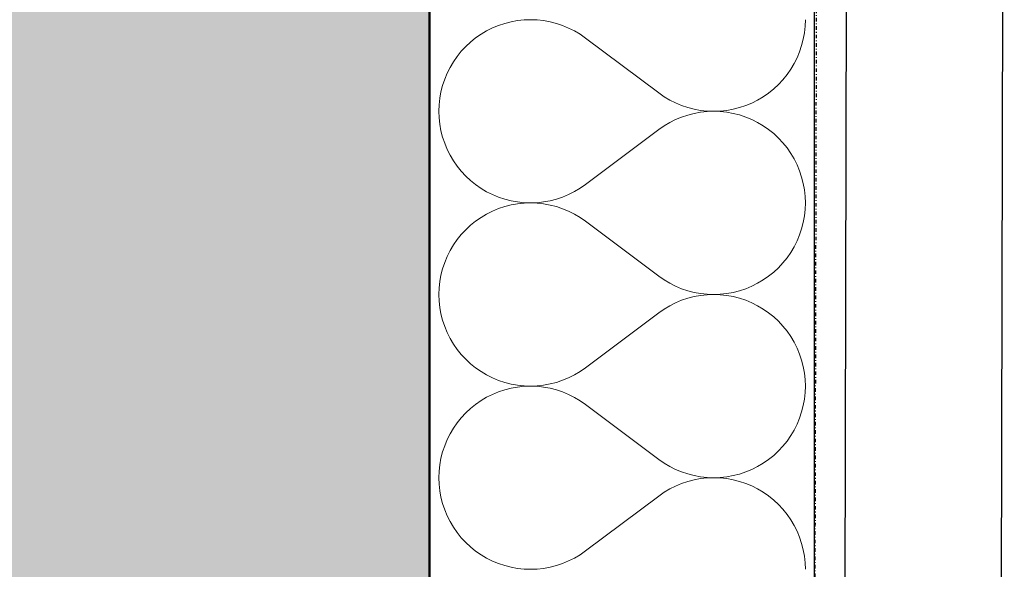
# Model space of a CAD drawing. Header units: millimetres. Extents: x -24674 to 2959, y -2716 to 20653.
# Tile 73 of 161: x -492 to -83, y 686 to 914. Entities that reach past the tile are written whole.
import ezdxf

# ---------------------------------------------------------------- set-up
doc = ezdxf.new("R2010")
doc.units = ezdxf.units.MM
doc.header["$MEASUREMENT"] = 0
doc.linetypes.add('Wipeout_Contour', pattern=[1000, 0, -1000])
doc.linetypes.add('Čerchovaná S', pattern=[3.5, 1.5, -0.85, 0.3, -0.85])
for name, color, linetype in [('9._POHLED ZÁPADNÍ_1_Nové_Konstrukce - krov', 7, 'Continuous'), ('9._POHLED ZÁPADNÍ_1_Nové_Konstrukce - nosné', 7, 'Continuous'), ('9._POHLED ZÁPADNÍ_1_Nové_Výplně - Povrchové', 7, 'Continuous'), ('9._POHLED ZÁPADNÍ_1_Nové_Výplně – Řezové', 7, 'Continuous'), ('9._POHLED ZÁPADNÍ_1_VÝTAH VAR 1', 7, 'Continuous')]:
    doc.layers.add(name, color=color, linetype=linetype)

# ---------------------------------------------------------------- blocks, each defined once
blk = doc.blocks.new('*X13', base_point=(-27719.5, -6043.99))
at = {"layer": '9._POHLED ZÁPADNÍ_1_Nové_Výplně – Řezové', "color": 21, "linetype": 'Continuous', "lineweight": 20, "true_color": 0xffaaaa}
for p, q in [((-287.87, 913.42), (-290.5, 912.75)), ((-285.19, 913.9), (-287.87, 913.42)), ((-282.48, 914.19), (-285.19, 913.9)), ((-279.76, 914.29), (-282.48, 914.19)), ((-277.05, 914.19), (-279.76, 914.29)), ((-274.34, 913.89), (-277.05, 914.19)), ((-271.66, 913.41), (-274.34, 913.89)), ((-269.03, 912.73), (-271.66, 913.41)), ((-165.6, 911.57), (-165.5, 914.29)), ((-298.03, 909.63), (-300.37, 908.25)), ((-295.6, 910.85), (-298.03, 909.63)), ((-293.08, 911.89), (-295.6, 910.85)), ((-290.5, 912.75), (-293.08, 911.89)), ((-266.45, 911.87), (-269.03, 912.73)), ((-263.93, 910.83), (-266.45, 911.87)), ((-261.5, 909.61), (-263.93, 910.83)), ((-259.16, 908.22), (-261.5, 909.61)), ((-165.89, 908.86), (-165.6, 911.57)), ((-304.73, 904.99), (-306.72, 903.14)), ((-302.61, 906.7), (-304.73, 904.99)), ((-300.37, 908.25), (-302.61, 906.7)), ((-256.93, 906.67), (-259.16, 908.22)), ((-256.93, 906.67), (-226.46, 883.81)), ((-167.05, 903.55), (-166.37, 906.18)), ((-166.37, 906.18), (-165.89, 908.86)), ((-308.57, 901.15), (-310.28, 899.03)), ((-306.72, 903.14), (-308.57, 901.15)), ((-168.95, 898.45), (-167.91, 900.97)), ((-167.91, 900.97), (-167.05, 903.55)), ((-311.83, 896.79), (-313.22, 894.45)), ((-310.28, 899.03), (-311.83, 896.79)), ((-170.17, 896.02), (-168.95, 898.45)), ((-313.22, 894.45), (-314.44, 892.02)), ((-173.11, 891.45), (-171.56, 893.68)), ((-171.56, 893.68), (-170.17, 896.02)), ((-315.48, 889.51), (-316.34, 886.93)), ((-314.44, 892.02), (-315.48, 889.51)), ((-176.67, 887.34), (-174.81, 889.33)), ((-174.81, 889.33), (-173.11, 891.45)), ((-316.34, 886.93), (-317.01, 884.29)), ((-180.78, 883.78), (-178.66, 885.49)), ((-178.66, 885.49), (-176.67, 887.34)), ((-317.5, 881.61), (-317.79, 878.91)), ((-317.01, 884.29), (-317.5, 881.61)), ((-226.46, 883.81), (-224.22, 882.26)), ((-224.22, 882.26), (-221.88, 880.87)), ((-221.88, 880.87), (-219.45, 879.65)), ((-187.79, 879.63), (-185.36, 880.84)), ((-185.36, 880.84), (-183.02, 882.23)), ((-183.02, 882.23), (-180.78, 883.78)), ((-317.79, 878.91), (-317.88, 876.19)), ((-219.45, 879.65), (-216.94, 878.6)), ((-216.94, 878.6), (-214.36, 877.74)), ((-214.36, 877.74), (-211.72, 877.07)), ((-211.72, 877.07), (-209.05, 876.58)), ((-209.05, 876.58), (-206.34, 876.29)), ((-206.34, 876.29), (-203.62, 876.19)), ((-203.62, 876.19), (-200.9, 876.29)), ((-200.9, 876.29), (-198.2, 876.58)), ((-198.2, 876.58), (-195.52, 877.06)), ((-195.52, 877.06), (-192.88, 877.73)), ((-192.88, 877.73), (-190.3, 878.59)), ((-190.3, 878.59), (-187.79, 879.63)), ((-317.88, 876.19), (-317.79, 873.47)), ((-317.79, 873.47), (-317.5, 870.77)), ((-219.45, 872.73), (-221.88, 871.52)), ((-216.94, 873.78), (-219.45, 872.73)), ((-214.36, 874.64), (-216.94, 873.78)), ((-211.72, 875.31), (-214.36, 874.64)), ((-209.05, 875.8), (-211.72, 875.31)), ((-206.34, 876.09), (-209.05, 875.8)), ((-203.62, 876.19), (-206.34, 876.09)), ((-200.9, 876.1), (-203.62, 876.19)), ((-198.2, 875.81), (-200.9, 876.1)), ((-195.52, 875.32), (-198.2, 875.81)), ((-192.88, 874.65), (-195.52, 875.32)), ((-190.3, 873.8), (-192.88, 874.65)), ((-187.79, 872.76), (-190.3, 873.8)), ((-185.36, 871.54), (-187.79, 872.76)), ((-317.5, 870.77), (-317.01, 868.09)), ((-317.01, 868.09), (-316.34, 865.45)), ((-256.93, 845.71), (-226.46, 868.57)), ((-224.22, 870.12), (-226.46, 868.57)), ((-221.88, 871.52), (-224.22, 870.12)), ((-183.02, 870.15), (-185.36, 871.54)), ((-180.78, 868.6), (-183.02, 870.15)), ((-178.66, 866.89), (-180.78, 868.6)), ((-316.34, 865.45), (-315.48, 862.87)), ((-176.67, 865.04), (-178.66, 866.89)), ((-174.81, 863.05), (-176.67, 865.04)), ((-315.48, 862.87), (-314.44, 860.36)), ((-314.44, 860.36), (-313.22, 857.93)), ((-173.11, 860.93), (-174.81, 863.05)), ((-171.56, 858.7), (-173.11, 860.93)), ((-313.22, 857.93), (-311.83, 855.59)), ((-170.17, 856.36), (-171.56, 858.7)), ((-168.95, 853.93), (-170.17, 856.36)), ((-311.83, 855.59), (-310.28, 853.35)), ((-310.28, 853.35), (-308.57, 851.24)), ((-167.91, 851.41), (-168.95, 853.93)), ((-308.57, 851.24), (-306.72, 849.24)), ((-306.72, 849.24), (-304.73, 847.39)), ((-167.05, 848.83), (-167.91, 851.41)), ((-166.37, 846.2), (-167.05, 848.83)), ((-304.73, 847.39), (-302.61, 845.69)), ((-302.61, 845.69), (-300.37, 844.13)), ((-300.37, 844.13), (-298.03, 842.75)), ((-261.5, 842.77), (-259.16, 844.16)), ((-259.16, 844.16), (-256.93, 845.71)), ((-165.89, 843.52), (-166.37, 846.2)), ((-165.6, 840.81), (-165.89, 843.52)), ((-298.03, 842.75), (-295.6, 841.53)), ((-295.6, 841.53), (-293.08, 840.49)), ((-293.08, 840.49), (-290.5, 839.63)), ((-290.5, 839.63), (-287.87, 838.96)), ((-271.66, 838.97), (-269.03, 839.65)), ((-269.03, 839.65), (-266.45, 840.51)), ((-266.45, 840.51), (-263.93, 841.55)), ((-263.93, 841.55), (-261.5, 842.77)), ((-165.5, 838.1), (-165.6, 840.81)), ((-293.08, 835.7), (-295.6, 834.66)), ((-290.5, 836.56), (-293.08, 835.7)), ((-287.87, 837.23), (-290.5, 836.56)), ((-287.87, 838.96), (-285.19, 838.48)), ((-285.19, 837.71), (-287.87, 837.23)), ((-285.19, 838.48), (-282.48, 838.19)), ((-282.48, 838), (-285.19, 837.71)), ((-282.48, 838.19), (-279.76, 838.1)), ((-279.76, 838.1), (-282.48, 838)), ((-279.76, 838.1), (-277.05, 838.19)), ((-277.05, 838), (-279.76, 838.1)), ((-277.05, 838.19), (-274.34, 838.49)), ((-274.34, 837.7), (-277.05, 838)), ((-274.34, 838.49), (-271.66, 838.97)), ((-271.66, 837.22), (-274.34, 837.7)), ((-269.03, 836.54), (-271.66, 837.22)), ((-266.45, 835.68), (-269.03, 836.54)), ((-263.93, 834.64), (-266.45, 835.68)), ((-165.89, 832.67), (-165.6, 835.38)), ((-165.6, 835.38), (-165.5, 838.1)), ((-300.37, 832.06), (-302.61, 830.51)), ((-298.03, 833.44), (-300.37, 832.06)), ((-295.6, 834.66), (-298.03, 833.44)), ((-261.5, 833.42), (-263.93, 834.64)), ((-259.16, 832.03), (-261.5, 833.42)), ((-256.93, 830.48), (-259.16, 832.03)), ((-166.37, 829.99), (-165.89, 832.67)), ((-304.73, 828.8), (-306.72, 826.95)), ((-302.61, 830.51), (-304.73, 828.8)), ((-256.93, 830.48), (-226.46, 807.62)), ((-167.91, 824.78), (-167.05, 827.36)), ((-167.05, 827.36), (-166.37, 829.99)), ((-308.57, 824.96), (-310.28, 822.84)), ((-306.72, 826.95), (-308.57, 824.96)), ((-168.95, 822.26), (-167.91, 824.78)), ((-311.83, 820.6), (-313.22, 818.26)), ((-310.28, 822.84), (-311.83, 820.6)), ((-171.56, 817.49), (-170.17, 819.83)), ((-170.17, 819.83), (-168.95, 822.26)), ((-314.44, 815.83), (-315.48, 813.32)), ((-313.22, 818.26), (-314.44, 815.83)), ((-174.81, 813.14), (-173.11, 815.26)), ((-173.11, 815.26), (-171.56, 817.49)), ((-316.34, 810.74), (-317.01, 808.1)), ((-315.48, 813.32), (-316.34, 810.74)), ((-178.66, 809.3), (-176.67, 811.15)), ((-176.67, 811.15), (-174.81, 813.14)), ((-317.01, 808.1), (-317.5, 805.42)), ((-226.46, 807.62), (-224.22, 806.07)), ((-183.02, 806.04), (-180.78, 807.59)), ((-180.78, 807.59), (-178.66, 809.3)), ((-317.79, 802.72), (-317.88, 800)), ((-317.5, 805.42), (-317.79, 802.72)), ((-224.22, 806.07), (-221.88, 804.68)), ((-221.88, 804.68), (-219.45, 803.46)), ((-219.45, 803.46), (-216.94, 802.41)), ((-190.3, 802.4), (-187.79, 803.44)), ((-187.79, 803.44), (-185.36, 804.65)), ((-185.36, 804.65), (-183.02, 806.04)), ((-317.88, 800), (-317.79, 797.28)), ((-216.94, 802.41), (-214.36, 801.55)), ((-214.36, 798.45), (-216.94, 797.59)), ((-214.36, 801.55), (-211.72, 800.88)), ((-211.72, 799.12), (-214.36, 798.45)), ((-211.72, 800.88), (-209.05, 800.39)), ((-209.05, 799.61), (-211.72, 799.12)), ((-209.05, 800.39), (-206.34, 800.1)), ((-206.34, 799.9), (-209.05, 799.61)), ((-206.34, 800.1), (-203.62, 800)), ((-203.62, 800), (-206.34, 799.9)), ((-203.62, 800), (-200.9, 800.1)), ((-200.9, 799.9), (-203.62, 800)), ((-200.9, 800.1), (-198.2, 800.38)), ((-198.2, 799.62), (-200.9, 799.9)), ((-198.2, 800.38), (-195.52, 800.87)), ((-195.52, 799.13), (-198.2, 799.62)), ((-195.52, 800.87), (-192.88, 801.54)), ((-192.88, 798.46), (-195.52, 799.13)), ((-192.88, 801.54), (-190.3, 802.4)), ((-190.3, 797.6), (-192.88, 798.46)), ((-317.79, 797.28), (-317.5, 794.58)), ((-317.5, 794.58), (-317.01, 791.9)), ((-221.88, 795.32), (-224.22, 793.93)), ((-219.45, 796.54), (-221.88, 795.32)), ((-216.94, 797.59), (-219.45, 796.54)), ((-187.79, 796.56), (-190.3, 797.6)), ((-185.36, 795.35), (-187.79, 796.56)), ((-183.02, 793.96), (-185.36, 795.35)), ((-317.01, 791.9), (-316.34, 789.26)), ((-256.93, 769.52), (-226.46, 792.38)), ((-224.22, 793.93), (-226.46, 792.38)), ((-180.78, 792.41), (-183.02, 793.96)), ((-178.66, 790.7), (-180.78, 792.41)), ((-176.67, 788.85), (-178.66, 790.7)), ((-316.34, 789.26), (-315.48, 786.68)), ((-315.48, 786.68), (-314.44, 784.17)), ((-174.81, 786.86), (-176.67, 788.85)), ((-173.11, 784.74), (-174.81, 786.86)), ((-314.44, 784.17), (-313.22, 781.74)), ((-171.56, 782.51), (-173.11, 784.74)), ((-170.17, 780.17), (-171.56, 782.51)), ((-313.22, 781.74), (-311.83, 779.4)), ((-311.83, 779.4), (-310.28, 777.16)), ((-168.95, 777.74), (-170.17, 780.17)), ((-310.28, 777.16), (-308.57, 775.04)), ((-308.57, 775.04), (-306.72, 773.05)), ((-167.91, 775.22), (-168.95, 777.74)), ((-167.05, 772.64), (-167.91, 775.22)), ((-306.72, 773.05), (-304.73, 771.2)), ((-304.73, 771.2), (-302.61, 769.49)), ((-166.37, 770.01), (-167.05, 772.64)), ((-165.89, 767.33), (-166.37, 770.01)), ((-302.61, 769.49), (-300.37, 767.94)), ((-300.37, 767.94), (-298.03, 766.56)), ((-298.03, 766.56), (-295.6, 765.34)), ((-263.93, 765.36), (-261.5, 766.58)), ((-261.5, 766.58), (-259.16, 767.97)), ((-259.16, 767.97), (-256.93, 769.52)), ((-165.6, 764.62), (-165.89, 767.33)), ((-295.6, 765.34), (-293.08, 764.3)), ((-293.08, 764.3), (-290.5, 763.44)), ((-290.5, 763.44), (-287.87, 762.77)), ((-287.87, 762.77), (-285.19, 762.29)), ((-285.19, 762.29), (-282.48, 762)), ((-282.48, 761.81), (-285.19, 761.52)), ((-282.48, 762), (-279.76, 761.9)), ((-279.76, 761.9), (-282.48, 761.81)), ((-279.76, 761.9), (-277.05, 762)), ((-277.05, 761.81), (-279.76, 761.9)), ((-277.05, 762), (-274.34, 762.3)), ((-274.34, 761.51), (-277.05, 761.81)), ((-274.34, 762.3), (-271.66, 762.78)), ((-271.66, 762.78), (-269.03, 763.46)), ((-269.03, 763.46), (-266.45, 764.32)), ((-266.45, 764.32), (-263.93, 765.36)), ((-165.5, 761.9), (-165.6, 764.62)), ((-165.6, 759.19), (-165.5, 761.9)), ((-295.6, 758.47), (-298.03, 757.25)), ((-293.08, 759.51), (-295.6, 758.47)), ((-290.5, 760.37), (-293.08, 759.51)), ((-287.87, 761.04), (-290.5, 760.37)), ((-285.19, 761.52), (-287.87, 761.04)), ((-271.66, 761.03), (-274.34, 761.51)), ((-269.03, 760.35), (-271.66, 761.03)), ((-266.45, 759.49), (-269.03, 760.35)), ((-263.93, 758.45), (-266.45, 759.49)), ((-261.5, 757.23), (-263.93, 758.45)), ((-165.89, 756.48), (-165.6, 759.19)), ((-302.61, 754.31), (-304.73, 752.61)), ((-300.37, 755.87), (-302.61, 754.31)), ((-298.03, 757.25), (-300.37, 755.87)), ((-259.16, 755.84), (-261.5, 757.23)), ((-256.93, 754.29), (-259.16, 755.84)), ((-256.93, 754.29), (-226.46, 731.43)), ((-167.05, 751.17), (-166.37, 753.8)), ((-166.37, 753.8), (-165.89, 756.48)), ((-306.72, 750.76), (-308.57, 748.76)), ((-304.73, 752.61), (-306.72, 750.76)), ((-167.91, 748.59), (-167.05, 751.17)), ((-310.28, 746.65), (-311.83, 744.41)), ((-308.57, 748.76), (-310.28, 746.65)), ((-170.17, 743.64), (-168.95, 746.07)), ((-168.95, 746.07), (-167.91, 748.59)), ((-313.22, 742.07), (-314.44, 739.64)), ((-311.83, 744.41), (-313.22, 742.07)), ((-173.11, 739.07), (-171.56, 741.3)), ((-171.56, 741.3), (-170.17, 743.64)), ((-315.48, 737.13), (-316.34, 734.55)), ((-314.44, 739.64), (-315.48, 737.13)), ((-174.81, 736.95), (-173.11, 739.07)), ((-316.34, 734.55), (-317.01, 731.91)), ((-180.78, 731.4), (-178.66, 733.11)), ((-178.66, 733.11), (-176.67, 734.96)), ((-176.67, 734.96), (-174.81, 736.95)), ((-317.5, 729.23), (-317.79, 726.53)), ((-317.01, 731.91), (-317.5, 729.23)), ((-226.46, 731.43), (-224.22, 729.88)), ((-224.22, 729.88), (-221.88, 728.48)), ((-185.36, 728.46), (-183.02, 729.85)), ((-183.02, 729.85), (-180.78, 731.4)), ((-317.79, 726.53), (-317.88, 723.81)), ((-221.88, 728.48), (-219.45, 727.27)), ((-219.45, 727.27), (-216.94, 726.22)), ((-216.94, 726.22), (-214.36, 725.36)), ((-214.36, 725.36), (-211.72, 724.69)), ((-195.52, 724.68), (-192.88, 725.35)), ((-192.88, 725.35), (-190.3, 726.2)), ((-190.3, 726.2), (-187.79, 727.24)), ((-187.79, 727.24), (-185.36, 728.46)), ((-317.88, 723.81), (-317.79, 721.09)), ((-317.79, 721.09), (-317.5, 718.39)), ((-216.94, 721.4), (-219.45, 720.35)), ((-214.36, 722.26), (-216.94, 721.4)), ((-211.72, 722.93), (-214.36, 722.26)), ((-211.72, 724.69), (-209.05, 724.2)), ((-209.05, 723.42), (-211.72, 722.93)), ((-209.05, 724.2), (-206.34, 723.91)), ((-206.34, 723.71), (-209.05, 723.42)), ((-206.34, 723.91), (-203.62, 723.81)), ((-203.62, 723.81), (-206.34, 723.71)), ((-203.62, 723.81), (-200.9, 723.9)), ((-200.9, 723.71), (-203.62, 723.81)), ((-200.9, 723.9), (-198.2, 724.19)), ((-198.2, 723.42), (-200.9, 723.71)), ((-198.2, 724.19), (-195.52, 724.68)), ((-195.52, 722.94), (-198.2, 723.42)), ((-192.88, 722.27), (-195.52, 722.94)), ((-190.3, 721.41), (-192.88, 722.27)), ((-187.79, 720.37), (-190.3, 721.41)), ((-317.5, 718.39), (-317.01, 715.71)), ((-224.22, 717.74), (-226.46, 716.19)), ((-221.88, 719.13), (-224.22, 717.74)), ((-219.45, 720.35), (-221.88, 719.13)), ((-185.36, 719.16), (-187.79, 720.37)), ((-183.02, 717.77), (-185.36, 719.16)), ((-180.78, 716.22), (-183.02, 717.77)), ((-317.01, 715.71), (-316.34, 713.07)), ((-316.34, 713.07), (-315.48, 710.49)), ((-256.93, 693.33), (-226.46, 716.19)), ((-178.66, 714.51), (-180.78, 716.22)), ((-176.67, 712.66), (-178.66, 714.51)), ((-174.81, 710.67), (-176.67, 712.66)), ((-315.48, 710.49), (-314.44, 707.98)), ((-173.11, 708.55), (-174.81, 710.67)), ((-171.56, 706.32), (-173.11, 708.55)), ((-314.44, 707.98), (-313.22, 705.55)), ((-313.22, 705.55), (-311.83, 703.21)), ((-170.17, 703.98), (-171.56, 706.32)), ((-311.83, 703.21), (-310.28, 700.97)), ((-310.28, 700.97), (-308.57, 698.85)), ((-168.95, 701.55), (-170.17, 703.98)), ((-167.91, 699.03), (-168.95, 701.55)), ((-308.57, 698.85), (-306.72, 696.86)), ((-306.72, 696.86), (-304.73, 695.01)), ((-167.05, 696.45), (-167.91, 699.03)), ((-166.37, 693.82), (-167.05, 696.45)), ((-304.73, 695.01), (-302.61, 693.3)), ((-302.61, 693.3), (-300.37, 691.75)), ((-259.16, 691.78), (-256.93, 693.33)), ((-165.89, 691.14), (-166.37, 693.82)), ((-300.37, 691.75), (-298.03, 690.37)), ((-298.03, 690.37), (-295.6, 689.15)), ((-295.6, 689.15), (-293.08, 688.11)), ((-293.08, 688.11), (-290.5, 687.25)), ((-269.03, 687.27), (-266.45, 688.13)), ((-266.45, 688.13), (-263.93, 689.17)), ((-263.93, 689.17), (-261.5, 690.39)), ((-261.5, 690.39), (-259.16, 691.78)), ((-165.6, 688.43), (-165.89, 691.14)), ((-165.5, 685.71), (-165.6, 688.43)), ((-290.5, 687.25), (-287.87, 686.58)), ((-287.87, 686.58), (-285.19, 686.1)), ((-285.19, 686.1), (-282.48, 685.81)), ((-282.48, 685.81), (-279.76, 685.71)), ((-279.76, 685.71), (-277.05, 685.81)), ((-277.05, 685.81), (-274.34, 686.11)), ((-274.34, 686.11), (-271.66, 686.59)), ((-271.66, 686.59), (-269.03, 687.27))]:
    blk.add_line(p, q, dxfattribs=at)
blk = doc.blocks.new('*X24', base_point=(-27719.5, -6043.99))
at = {"layer": '9._POHLED ZÁPADNÍ_1_Nové_Výplně – Řezové', "color": 21, "linetype": 'Continuous', "lineweight": 20, "true_color": 0xffaaaa}
for p, q in [((-287.87, 913.42), (-290.5, 912.75)), ((-285.19, 913.9), (-287.87, 913.42)), ((-282.48, 914.19), (-285.19, 913.9)), ((-279.76, 914.29), (-282.48, 914.19)), ((-277.05, 914.19), (-279.76, 914.29)), ((-274.34, 913.89), (-277.05, 914.19)), ((-271.66, 913.41), (-274.34, 913.89)), ((-269.03, 912.73), (-271.66, 913.41)), ((-165.6, 911.57), (-165.5, 914.29)), ((-298.03, 909.63), (-300.37, 908.25)), ((-295.6, 910.85), (-298.03, 909.63)), ((-293.08, 911.89), (-295.6, 910.85)), ((-290.5, 912.75), (-293.08, 911.89)), ((-266.45, 911.87), (-269.03, 912.73)), ((-263.93, 910.83), (-266.45, 911.87)), ((-261.5, 909.61), (-263.93, 910.83)), ((-259.16, 908.22), (-261.5, 909.61)), ((-165.89, 908.86), (-165.6, 911.57)), ((-304.73, 904.99), (-306.72, 903.14)), ((-302.61, 906.7), (-304.73, 904.99)), ((-300.37, 908.25), (-302.61, 906.7)), ((-256.93, 906.67), (-259.16, 908.22)), ((-256.93, 906.67), (-226.46, 883.81)), ((-167.05, 903.55), (-166.37, 906.18)), ((-166.37, 906.18), (-165.89, 908.86)), ((-308.57, 901.15), (-310.28, 899.03)), ((-306.72, 903.14), (-308.57, 901.15)), ((-168.95, 898.45), (-167.91, 900.97)), ((-167.91, 900.97), (-167.05, 903.55)), ((-311.83, 896.79), (-313.22, 894.45)), ((-310.28, 899.03), (-311.83, 896.79)), ((-170.17, 896.02), (-168.95, 898.45)), ((-313.22, 894.45), (-314.44, 892.02)), ((-173.11, 891.45), (-171.56, 893.68)), ((-171.56, 893.68), (-170.17, 896.02)), ((-315.48, 889.51), (-316.34, 886.93)), ((-314.44, 892.02), (-315.48, 889.51)), ((-176.67, 887.34), (-174.81, 889.33)), ((-174.81, 889.33), (-173.11, 891.45)), ((-316.34, 886.93), (-317.01, 884.29)), ((-180.78, 883.78), (-178.66, 885.49)), ((-178.66, 885.49), (-176.67, 887.34)), ((-317.5, 881.61), (-317.79, 878.91)), ((-317.01, 884.29), (-317.5, 881.61)), ((-226.46, 883.81), (-224.22, 882.26)), ((-224.22, 882.26), (-221.88, 880.87)), ((-221.88, 880.87), (-219.45, 879.65)), ((-187.79, 879.63), (-185.36, 880.84)), ((-185.36, 880.84), (-183.02, 882.23)), ((-183.02, 882.23), (-180.78, 883.78)), ((-317.79, 878.91), (-317.88, 876.19)), ((-219.45, 879.65), (-216.94, 878.6)), ((-216.94, 878.6), (-214.36, 877.74)), ((-214.36, 877.74), (-211.72, 877.07)), ((-211.72, 877.07), (-209.05, 876.58)), ((-209.05, 876.58), (-206.34, 876.29)), ((-206.34, 876.29), (-203.62, 876.19)), ((-203.62, 876.19), (-200.9, 876.29)), ((-200.9, 876.29), (-198.2, 876.58)), ((-198.2, 876.58), (-195.52, 877.06)), ((-195.52, 877.06), (-192.88, 877.73)), ((-192.88, 877.73), (-190.3, 878.59)), ((-190.3, 878.59), (-187.79, 879.63)), ((-317.88, 876.19), (-317.79, 873.47)), ((-317.79, 873.47), (-317.5, 870.77)), ((-219.45, 872.73), (-221.88, 871.52)), ((-216.94, 873.78), (-219.45, 872.73)), ((-214.36, 874.64), (-216.94, 873.78)), ((-211.72, 875.31), (-214.36, 874.64)), ((-209.05, 875.8), (-211.72, 875.31)), ((-206.34, 876.09), (-209.05, 875.8)), ((-203.62, 876.19), (-206.34, 876.09)), ((-200.9, 876.1), (-203.62, 876.19)), ((-198.2, 875.81), (-200.9, 876.1)), ((-195.52, 875.32), (-198.2, 875.81)), ((-192.88, 874.65), (-195.52, 875.32)), ((-190.3, 873.8), (-192.88, 874.65)), ((-187.79, 872.76), (-190.3, 873.8)), ((-185.36, 871.54), (-187.79, 872.76)), ((-317.5, 870.77), (-317.01, 868.09)), ((-317.01, 868.09), (-316.34, 865.45)), ((-256.93, 845.71), (-226.46, 868.57)), ((-224.22, 870.12), (-226.46, 868.57)), ((-221.88, 871.52), (-224.22, 870.12)), ((-183.02, 870.15), (-185.36, 871.54)), ((-180.78, 868.6), (-183.02, 870.15)), ((-178.66, 866.89), (-180.78, 868.6)), ((-316.34, 865.45), (-315.48, 862.87)), ((-176.67, 865.04), (-178.66, 866.89)), ((-174.81, 863.05), (-176.67, 865.04)), ((-315.48, 862.87), (-314.44, 860.36)), ((-314.44, 860.36), (-313.22, 857.93)), ((-173.11, 860.93), (-174.81, 863.05)), ((-171.56, 858.7), (-173.11, 860.93)), ((-313.22, 857.93), (-311.83, 855.59)), ((-170.17, 856.36), (-171.56, 858.7)), ((-168.95, 853.93), (-170.17, 856.36)), ((-311.83, 855.59), (-310.28, 853.35)), ((-310.28, 853.35), (-308.57, 851.24)), ((-167.91, 851.41), (-168.95, 853.93)), ((-308.57, 851.24), (-306.72, 849.24)), ((-306.72, 849.24), (-304.73, 847.39)), ((-167.05, 848.83), (-167.91, 851.41)), ((-166.37, 846.2), (-167.05, 848.83)), ((-304.73, 847.39), (-302.61, 845.69)), ((-302.61, 845.69), (-300.37, 844.13)), ((-300.37, 844.13), (-298.03, 842.75)), ((-261.5, 842.77), (-259.16, 844.16)), ((-259.16, 844.16), (-256.93, 845.71)), ((-165.89, 843.52), (-166.37, 846.2)), ((-165.6, 840.81), (-165.89, 843.52)), ((-298.03, 842.75), (-295.6, 841.53)), ((-295.6, 841.53), (-293.08, 840.49)), ((-293.08, 840.49), (-290.5, 839.63)), ((-290.5, 839.63), (-287.87, 838.96)), ((-271.66, 838.97), (-269.03, 839.65)), ((-269.03, 839.65), (-266.45, 840.51)), ((-266.45, 840.51), (-263.93, 841.55)), ((-263.93, 841.55), (-261.5, 842.77)), ((-165.5, 838.1), (-165.6, 840.81)), ((-293.08, 835.7), (-295.6, 834.66)), ((-290.5, 836.56), (-293.08, 835.7)), ((-287.87, 837.23), (-290.5, 836.56)), ((-287.87, 838.96), (-285.19, 838.48)), ((-285.19, 837.71), (-287.87, 837.23)), ((-285.19, 838.48), (-282.48, 838.19)), ((-282.48, 838), (-285.19, 837.71)), ((-282.48, 838.19), (-279.76, 838.1)), ((-279.76, 838.1), (-282.48, 838)), ((-279.76, 838.1), (-277.05, 838.19)), ((-277.05, 838), (-279.76, 838.1)), ((-277.05, 838.19), (-274.34, 838.49)), ((-274.34, 837.7), (-277.05, 838)), ((-274.34, 838.49), (-271.66, 838.97)), ((-271.66, 837.22), (-274.34, 837.7)), ((-269.03, 836.54), (-271.66, 837.22)), ((-266.45, 835.68), (-269.03, 836.54)), ((-263.93, 834.64), (-266.45, 835.68)), ((-165.89, 832.67), (-165.6, 835.38)), ((-165.6, 835.38), (-165.5, 838.1)), ((-300.37, 832.06), (-302.61, 830.51)), ((-298.03, 833.44), (-300.37, 832.06)), ((-295.6, 834.66), (-298.03, 833.44)), ((-261.5, 833.42), (-263.93, 834.64)), ((-259.16, 832.03), (-261.5, 833.42)), ((-256.93, 830.48), (-259.16, 832.03)), ((-166.37, 829.99), (-165.89, 832.67)), ((-304.73, 828.8), (-306.72, 826.95)), ((-302.61, 830.51), (-304.73, 828.8)), ((-256.93, 830.48), (-226.46, 807.62)), ((-167.91, 824.78), (-167.05, 827.36)), ((-167.05, 827.36), (-166.37, 829.99)), ((-308.57, 824.96), (-310.28, 822.84)), ((-306.72, 826.95), (-308.57, 824.96)), ((-168.95, 822.26), (-167.91, 824.78)), ((-311.83, 820.6), (-313.22, 818.26)), ((-310.28, 822.84), (-311.83, 820.6)), ((-171.56, 817.49), (-170.17, 819.83)), ((-170.17, 819.83), (-168.95, 822.26)), ((-314.44, 815.83), (-315.48, 813.32)), ((-313.22, 818.26), (-314.44, 815.83)), ((-174.81, 813.14), (-173.11, 815.26)), ((-173.11, 815.26), (-171.56, 817.49)), ((-316.34, 810.74), (-317.01, 808.1)), ((-315.48, 813.32), (-316.34, 810.74)), ((-178.66, 809.3), (-176.67, 811.15)), ((-176.67, 811.15), (-174.81, 813.14)), ((-317.01, 808.1), (-317.5, 805.42)), ((-226.46, 807.62), (-224.22, 806.07)), ((-183.02, 806.04), (-180.78, 807.59)), ((-180.78, 807.59), (-178.66, 809.3)), ((-317.79, 802.72), (-317.88, 800)), ((-317.5, 805.42), (-317.79, 802.72)), ((-224.22, 806.07), (-221.88, 804.68)), ((-221.88, 804.68), (-219.45, 803.46)), ((-219.45, 803.46), (-216.94, 802.41)), ((-190.3, 802.4), (-187.79, 803.44)), ((-187.79, 803.44), (-185.36, 804.65)), ((-185.36, 804.65), (-183.02, 806.04)), ((-317.88, 800), (-317.79, 797.28)), ((-216.94, 802.41), (-214.36, 801.55)), ((-214.36, 798.45), (-216.94, 797.59)), ((-214.36, 801.55), (-211.72, 800.88)), ((-211.72, 799.12), (-214.36, 798.45)), ((-211.72, 800.88), (-209.05, 800.39)), ((-209.05, 799.61), (-211.72, 799.12)), ((-209.05, 800.39), (-206.34, 800.1)), ((-206.34, 799.9), (-209.05, 799.61)), ((-206.34, 800.1), (-203.62, 800)), ((-203.62, 800), (-206.34, 799.9)), ((-203.62, 800), (-200.9, 800.1)), ((-200.9, 799.9), (-203.62, 800)), ((-200.9, 800.1), (-198.2, 800.38)), ((-198.2, 799.62), (-200.9, 799.9)), ((-198.2, 800.38), (-195.52, 800.87)), ((-195.52, 799.13), (-198.2, 799.62)), ((-195.52, 800.87), (-192.88, 801.54)), ((-192.88, 798.46), (-195.52, 799.13)), ((-192.88, 801.54), (-190.3, 802.4)), ((-190.3, 797.6), (-192.88, 798.46)), ((-317.79, 797.28), (-317.5, 794.58)), ((-317.5, 794.58), (-317.01, 791.9)), ((-221.88, 795.32), (-224.22, 793.93)), ((-219.45, 796.54), (-221.88, 795.32)), ((-216.94, 797.59), (-219.45, 796.54)), ((-187.79, 796.56), (-190.3, 797.6)), ((-185.36, 795.35), (-187.79, 796.56)), ((-183.02, 793.96), (-185.36, 795.35)), ((-317.01, 791.9), (-316.34, 789.26)), ((-256.93, 769.52), (-226.46, 792.38)), ((-224.22, 793.93), (-226.46, 792.38)), ((-180.78, 792.41), (-183.02, 793.96)), ((-178.66, 790.7), (-180.78, 792.41)), ((-176.67, 788.85), (-178.66, 790.7)), ((-316.34, 789.26), (-315.48, 786.68)), ((-315.48, 786.68), (-314.44, 784.17)), ((-174.81, 786.86), (-176.67, 788.85)), ((-173.11, 784.74), (-174.81, 786.86)), ((-314.44, 784.17), (-313.22, 781.74)), ((-171.56, 782.51), (-173.11, 784.74)), ((-170.17, 780.17), (-171.56, 782.51)), ((-313.22, 781.74), (-311.83, 779.4)), ((-311.83, 779.4), (-310.28, 777.16)), ((-168.95, 777.74), (-170.17, 780.17)), ((-310.28, 777.16), (-308.57, 775.04)), ((-308.57, 775.04), (-306.72, 773.05)), ((-167.91, 775.22), (-168.95, 777.74)), ((-167.05, 772.64), (-167.91, 775.22)), ((-306.72, 773.05), (-304.73, 771.2)), ((-304.73, 771.2), (-302.61, 769.49)), ((-166.37, 770.01), (-167.05, 772.64)), ((-165.89, 767.33), (-166.37, 770.01)), ((-302.61, 769.49), (-300.37, 767.94)), ((-300.37, 767.94), (-298.03, 766.56)), ((-298.03, 766.56), (-295.6, 765.34)), ((-263.93, 765.36), (-261.5, 766.58)), ((-261.5, 766.58), (-259.16, 767.97)), ((-259.16, 767.97), (-256.93, 769.52)), ((-165.6, 764.62), (-165.89, 767.33)), ((-295.6, 765.34), (-293.08, 764.3)), ((-293.08, 764.3), (-290.5, 763.44)), ((-290.5, 763.44), (-287.87, 762.77)), ((-287.87, 762.77), (-285.19, 762.29)), ((-285.19, 762.29), (-282.48, 762)), ((-282.48, 761.81), (-285.19, 761.52)), ((-282.48, 762), (-279.76, 761.9)), ((-279.76, 761.9), (-282.48, 761.81)), ((-279.76, 761.9), (-277.05, 762)), ((-277.05, 761.81), (-279.76, 761.9)), ((-277.05, 762), (-274.34, 762.3)), ((-274.34, 761.51), (-277.05, 761.81)), ((-274.34, 762.3), (-271.66, 762.78)), ((-271.66, 762.78), (-269.03, 763.46)), ((-269.03, 763.46), (-266.45, 764.32)), ((-266.45, 764.32), (-263.93, 765.36)), ((-165.5, 761.9), (-165.6, 764.62)), ((-165.6, 759.19), (-165.5, 761.9)), ((-295.6, 758.47), (-298.03, 757.25)), ((-293.08, 759.51), (-295.6, 758.47)), ((-290.5, 760.37), (-293.08, 759.51)), ((-287.87, 761.04), (-290.5, 760.37)), ((-285.19, 761.52), (-287.87, 761.04)), ((-271.66, 761.03), (-274.34, 761.51)), ((-269.03, 760.35), (-271.66, 761.03)), ((-266.45, 759.49), (-269.03, 760.35)), ((-263.93, 758.45), (-266.45, 759.49)), ((-261.5, 757.23), (-263.93, 758.45)), ((-165.89, 756.48), (-165.6, 759.19)), ((-302.61, 754.31), (-304.73, 752.61)), ((-300.37, 755.87), (-302.61, 754.31)), ((-298.03, 757.25), (-300.37, 755.87)), ((-259.16, 755.84), (-261.5, 757.23)), ((-256.93, 754.29), (-259.16, 755.84)), ((-256.93, 754.29), (-226.46, 731.43)), ((-167.05, 751.17), (-166.37, 753.8)), ((-166.37, 753.8), (-165.89, 756.48)), ((-306.72, 750.76), (-308.57, 748.76)), ((-304.73, 752.61), (-306.72, 750.76)), ((-167.91, 748.59), (-167.05, 751.17)), ((-310.28, 746.65), (-311.83, 744.41)), ((-308.57, 748.76), (-310.28, 746.65)), ((-170.17, 743.64), (-168.95, 746.07)), ((-168.95, 746.07), (-167.91, 748.59)), ((-313.22, 742.07), (-314.44, 739.64)), ((-311.83, 744.41), (-313.22, 742.07)), ((-173.11, 739.07), (-171.56, 741.3)), ((-171.56, 741.3), (-170.17, 743.64)), ((-315.48, 737.13), (-316.34, 734.55)), ((-314.44, 739.64), (-315.48, 737.13)), ((-174.81, 736.95), (-173.11, 739.07)), ((-316.34, 734.55), (-317.01, 731.91)), ((-180.78, 731.4), (-178.66, 733.11)), ((-178.66, 733.11), (-176.67, 734.96)), ((-176.67, 734.96), (-174.81, 736.95)), ((-317.5, 729.23), (-317.79, 726.53)), ((-317.01, 731.91), (-317.5, 729.23)), ((-226.46, 731.43), (-224.22, 729.88)), ((-224.22, 729.88), (-221.88, 728.48)), ((-185.36, 728.46), (-183.02, 729.85)), ((-183.02, 729.85), (-180.78, 731.4)), ((-317.79, 726.53), (-317.88, 723.81)), ((-221.88, 728.48), (-219.45, 727.27)), ((-219.45, 727.27), (-216.94, 726.22)), ((-216.94, 726.22), (-214.36, 725.36)), ((-214.36, 725.36), (-211.72, 724.69)), ((-195.52, 724.68), (-192.88, 725.35)), ((-192.88, 725.35), (-190.3, 726.2)), ((-190.3, 726.2), (-187.79, 727.24)), ((-187.79, 727.24), (-185.36, 728.46)), ((-317.88, 723.81), (-317.79, 721.09)), ((-317.79, 721.09), (-317.5, 718.39)), ((-216.94, 721.4), (-219.45, 720.35)), ((-214.36, 722.26), (-216.94, 721.4)), ((-211.72, 722.93), (-214.36, 722.26)), ((-211.72, 724.69), (-209.05, 724.2)), ((-209.05, 723.42), (-211.72, 722.93)), ((-209.05, 724.2), (-206.34, 723.91)), ((-206.34, 723.71), (-209.05, 723.42)), ((-206.34, 723.91), (-203.62, 723.81)), ((-203.62, 723.81), (-206.34, 723.71)), ((-203.62, 723.81), (-200.9, 723.9)), ((-200.9, 723.71), (-203.62, 723.81)), ((-200.9, 723.9), (-198.2, 724.19)), ((-198.2, 723.42), (-200.9, 723.71)), ((-198.2, 724.19), (-195.52, 724.68)), ((-195.52, 722.94), (-198.2, 723.42)), ((-192.88, 722.27), (-195.52, 722.94)), ((-190.3, 721.41), (-192.88, 722.27)), ((-187.79, 720.37), (-190.3, 721.41)), ((-317.5, 718.39), (-317.01, 715.71)), ((-224.22, 717.74), (-226.46, 716.19)), ((-221.88, 719.13), (-224.22, 717.74)), ((-219.45, 720.35), (-221.88, 719.13)), ((-185.36, 719.16), (-187.79, 720.37)), ((-183.02, 717.77), (-185.36, 719.16)), ((-180.78, 716.22), (-183.02, 717.77)), ((-317.01, 715.71), (-316.34, 713.07)), ((-316.34, 713.07), (-315.48, 710.49)), ((-256.93, 693.33), (-226.46, 716.19)), ((-178.66, 714.51), (-180.78, 716.22)), ((-176.67, 712.66), (-178.66, 714.51)), ((-174.81, 710.67), (-176.67, 712.66)), ((-315.48, 710.49), (-314.44, 707.98)), ((-173.11, 708.55), (-174.81, 710.67)), ((-171.56, 706.32), (-173.11, 708.55)), ((-314.44, 707.98), (-313.22, 705.55)), ((-313.22, 705.55), (-311.83, 703.21)), ((-170.17, 703.98), (-171.56, 706.32)), ((-311.83, 703.21), (-310.28, 700.97)), ((-310.28, 700.97), (-308.57, 698.85)), ((-168.95, 701.55), (-170.17, 703.98)), ((-167.91, 699.03), (-168.95, 701.55)), ((-308.57, 698.85), (-306.72, 696.86)), ((-306.72, 696.86), (-304.73, 695.01)), ((-167.05, 696.45), (-167.91, 699.03)), ((-166.37, 693.82), (-167.05, 696.45)), ((-304.73, 695.01), (-302.61, 693.3)), ((-302.61, 693.3), (-300.37, 691.75)), ((-259.16, 691.78), (-256.93, 693.33)), ((-165.89, 691.14), (-166.37, 693.82)), ((-300.37, 691.75), (-298.03, 690.37)), ((-298.03, 690.37), (-295.6, 689.15)), ((-295.6, 689.15), (-293.08, 688.11)), ((-293.08, 688.11), (-290.5, 687.25)), ((-269.03, 687.27), (-266.45, 688.13)), ((-266.45, 688.13), (-263.93, 689.17)), ((-263.93, 689.17), (-261.5, 690.39)), ((-261.5, 690.39), (-259.16, 691.78)), ((-165.6, 688.43), (-165.89, 691.14)), ((-165.5, 685.71), (-165.6, 688.43)), ((-290.5, 687.25), (-287.87, 686.58)), ((-287.87, 686.58), (-285.19, 686.1)), ((-285.19, 686.1), (-282.48, 685.81)), ((-282.48, 685.81), (-279.76, 685.71)), ((-279.76, 685.71), (-277.05, 685.81)), ((-277.05, 685.81), (-274.34, 686.11)), ((-274.34, 686.11), (-271.66, 686.59)), ((-271.66, 686.59), (-269.03, 687.27))]:
    blk.add_line(p, q, dxfattribs=at)

msp = doc.modelspace()

# ---------------------------------------------------------------- linework, layer by layer
at = {"layer": '9._POHLED ZÁPADNÍ_1_Nové_Konstrukce - krov', "color": 1, "linetype": 'Continuous', "lineweight": 25}
for p, q in [((-149.05, 616.01), (-147.2, 1400.03)), ((-84.1, 615.85), (-82.76, 1184.64))]:
    msp.add_line(p, q, dxfattribs=at)

# ---------------------------------------------------------------- wipeouts: each hides what was drawn before it
at = {"color": 254, "linetype": 'Wipeout_Contour', "lineweight": 0, "ltscale": 36793.983046}
msp.add_wipeout([(-161.69, 351.47), (-161.69, 17956.84), (-321.69, 17969.56), (-321.69, 351.48)], dxfattribs=at).dxf.layer = '9._POHLED ZÁPADNÍ_1_Nové_Výplně - Povrchové'

# ---------------------------------------------------------------- next in the draw order: hatches: boundary and pattern name
at = {"layer": '9._POHLED ZÁPADNÍ_1_Nové_Výplně – Řezové', "linetype": 'Continuous', "lineweight": 0, "true_color": 0xf2b2b2}
msp.add_hatch(color=9, dxfattribs=at).paths.add_polyline_path([(-322, 3949.14), (-702, 3949.13), (-701.89, 351.54), (-321.89, 351.55)])

# ---------------------------------------------------------------- next in the draw order: linework, layer by layer
at = {"layer": '9._POHLED ZÁPADNÍ_1_Nové_Konstrukce - nosné', "color": 1, "linetype": 'Continuous', "lineweight": 25, "flags": 128}
for points in [[(-161.69, 351.47), (-161.69, 18117.35)], [(-321.69, 17969.56), (-321.69, 351.48)], [(-321.89, 351.55), (-322, 3949.14)]]:
    msp.add_lwpolyline(points, dxfattribs=at)

# ---------------------------------------------------------------- next in the draw order: wipeouts: each hides what was drawn before it
at = {"color": 254, "linetype": 'Wipeout_Contour', "lineweight": 0, "ltscale": 8778.600966}
msp.add_wipeout([(-321.69, 351.48), (-161.69, 351.47), (-161.69, 3949.14), (-321.69, 3949.14)], dxfattribs=at).dxf.layer = '9._POHLED ZÁPADNÍ_1_Nové_Výplně – Řezové'

# ---------------------------------------------------------------- next in the draw order: linework, layer by layer
at = {"layer": '9._POHLED ZÁPADNÍ_1_Nové_Konstrukce - nosné', "color": 1, "linetype": 'Continuous', "lineweight": 25, "flags": 128}
for points in [[(-161.69, 351.47), (-161.69, 18117.35)], [(-321.69, 17969.56), (-321.69, 351.48)]]:
    msp.add_lwpolyline(points, dxfattribs=at)

# ---------------------------------------------------------------- next in the draw order: block references
at = {"layer": '9._POHLED ZÁPADNÍ_1_VÝTAH VAR 1', "color": 9, "linetype": 'Continuous', "lineweight": 13}
msp.add_blockref('*X13', (-27719.5, -6043.99), dxfattribs=at)

# ---------------------------------------------------------------- next in the draw order: wipeouts: each hides what was drawn before it
at = {"color": 254, "linetype": 'Wipeout_Contour', "lineweight": 0, "ltscale": 8775.620918}
msp.add_wipeout([(-321.69, 351.47), (-161.69, 351.47), (-161.69, 3947.65), (-321.69, 3947.65)], dxfattribs=at).dxf.layer = '9._POHLED ZÁPADNÍ_1_Nové_Výplně – Řezové'

# ---------------------------------------------------------------- next in the draw order: linework, layer by layer
at = {"layer": '9._POHLED ZÁPADNÍ_1_Nové_Konstrukce - krov', "color": 1, "linetype": 'Čerchovaná S', "lineweight": 25}
msp.add_line((-161.55, 616.04), (-152.96, 4257.44), dxfattribs=at)
at = {"layer": '9._POHLED ZÁPADNÍ_1_Nové_Konstrukce - nosné', "color": 1, "linetype": 'Continuous', "lineweight": 25, "flags": 128}
for points in [[(-321.69, 3947.65), (-321.69, 351.47)], [(-161.69, 351.47), (-161.69, 3947.65)]]:
    msp.add_lwpolyline(points, dxfattribs=at)

# ---------------------------------------------------------------- next in the draw order: block references
at = {"layer": '9._POHLED ZÁPADNÍ_1_VÝTAH VAR 1', "color": 9, "linetype": 'Continuous', "lineweight": 13}
msp.add_blockref('*X24', (-27719.5, -6043.99), dxfattribs=at)

doc.saveas('drawing.dxf')
